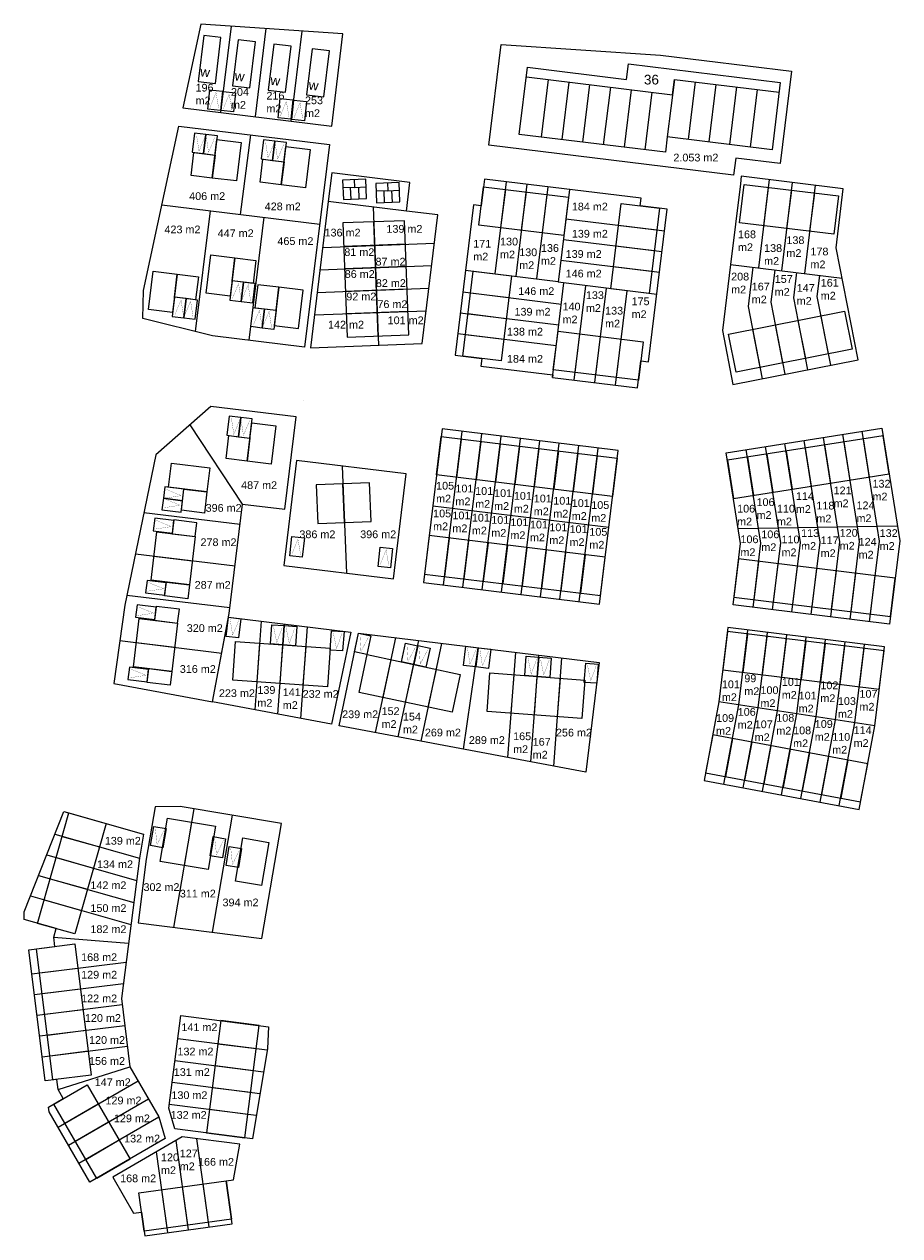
# Model space of a CAD drawing. Header units: metres. Extents: x 205799 to 208906, y 476485 to 477245.
# Tile 9 of 12: x 208230 to 208457, y 476903 to 477217. Entities that reach past the tile are written whole.
import ezdxf
from ezdxf.enums import TextEntityAlignment as Align

# ---------------------------------------------------------------- set-up
doc = ezdxf.new("R2010")
doc.units = ezdxf.units.M
doc.layers.get('0').update_dxf_attribs({"linetype": 'CONTINUOUS'})
for name, color, linetype, lineweight, true_color in [('N-PV-OG-APPARTEMENT-G', 252, 'CONTINUOUS', 0, 0x696969), ('N-PV-OG-KAVEL_KAVELGRENS-G', 7, 'CONTINUOUS', 13, 0xff4000), ('N-PV-OG-KAVEL_TUSSENGRENS-G', 7, 'CONTINUOUS', 13, 0xff4000)]:
    doc.layers.add(name, color=color, linetype=linetype, lineweight=lineweight, true_color=true_color)
for name, color, linetype, lineweight in [('N-PV-OG-KAVEL_BERGING-G', 161, 'CONTINUOUS', 0), ('N-PV-OG-KAVEL_ENTREE-S', 7, 'CONTINUOUS', 0), ('N-PV-OG-KAVEL_OPPERVLAK-T', 7, 'CONTINUOUS', 0), ('N-PV-OG-KAVEL_PARKEERPLAATS-S', 253, 'CONTINUOUS', 0), ('N-PV-OG-WONING-G', 80, 'CONTINUOUS', 13), ('N-PV-OG-WONINGCATEGORIE-T', 7, 'CONTINUOUS', 0)]:
    doc.layers.add(name, color=color, linetype=linetype, lineweight=lineweight)
doc.styles.add('verklaring', font='arial.ttf', dxfattribs={"height": 2.5})

# ---------------------------------------------------------------- blocks, each defined once
blk = doc.blocks.new('pp prive')
at = {"color": 0, "linetype": 'ByBlock', "lineweight": -2, "flags": 128}
blk.add_lwpolyline([(-1.62, 0.5), (1.62, 0.5), (1.62, -4.5), (-1.62, -4.5), (-1.62, 0.5)], close=True, dxfattribs=at)
at = {"color": 0, "linetype": 'ByBlock', "lineweight": -2, "const_width": 0.05, "flags": 128}
blk.add_lwpolyline([(-1.12, -4), (0, 0), (1.13, -4)], dxfattribs=at)
blk = doc.blocks.new('pp prive2')
at = {"color": 0, "linetype": 'ByBlock', "lineweight": -2}
for p, q in [((3, -5), (3, 0)), ((3, 0), (3, -5))]:
    blk.add_line(p, q, dxfattribs=at)
at = {"color": 0, "linetype": 'ByBlock', "lineweight": -2, "flags": 128}
blk.add_lwpolyline([(0, -5), (3, -5), (6, -5), (6, 0), (3, 0), (0, 0), (0, -5)], close=True, dxfattribs=at)
at = {"color": 0, "linetype": 'ByBlock', "lineweight": -2, "const_width": 0.05, "flags": 128}
for points in [[(0.63, -4.5), (1.75, -0.5), (2.88, -4.5)], [(3.13, -4.5), (4.25, -0.5), (5.38, -4.5)]]:
    blk.add_lwpolyline(points, dxfattribs=at)

msp = doc.modelspace()

# ---------------------------------------------------------------- linework, layer by layer
at = {"layer": 'N-PV-OG-APPARTEMENT-G', "flags": 128}
for points in [[(208360.22, 477202.89), (208398.04, 477198.26), (208398.53, 477202.24), (208425.62, 477198.92)], [(208365.88, 477202.2), (208364.06, 477187.31)], [(208371.24, 477201.54), (208369.42, 477186.65)], [(208376.6, 477200.89), (208374.78, 477186)], [(208381.96, 477200.23), (208380.14, 477185.34)], [(208387.32, 477199.57), (208385.5, 477184.68)], [(208398.53, 477202.24), (208396.7, 477187.35)], [(208403.89, 477201.58), (208402.06, 477186.69)], [(208409.25, 477200.93), (208407.42, 477186.04)], [(208414.61, 477200.27), (208412.78, 477185.38)], [(208419.97, 477199.61), (208418.14, 477184.73)], [(208392.68, 477198.92), (208390.86, 477184.03)]]:
    msp.add_lwpolyline(points, dxfattribs=at)
at = {"layer": 'N-PV-OG-KAVEL_BERGING-G'}
for p, q in [((208318.66, 477176.4), (208312.67, 477176.17)), ((208312.67, 477176.17), (208312.86, 477171.17)), ((208315.67, 477176.29), (208315.74, 477174.29)), ((208318.86, 477171.4), (208318.66, 477176.4)), ((208327.27, 477175.55), (208321.27, 477175.32)), ((208321.27, 477175.32), (208321.46, 477170.32)), ((208324.27, 477175.43), (208324.35, 477173.43)), ((208327.46, 477170.55), (208327.27, 477175.55)), ((208315.74, 477174.29), (208312.75, 477174.17)), ((208312.86, 477171.17), (208318.86, 477171.4)), ((208314.86, 477171.25), (208314.74, 477174.25)), ((208315.74, 477174.29), (208318.74, 477174.4)), ((208316.74, 477174.32), (208316.86, 477171.33)), ((208324.35, 477173.43), (208321.35, 477173.32)), ((208323.35, 477173.39), (208323.46, 477170.4)), ((208324.35, 477173.43), (208327.34, 477173.55)), ((208325.35, 477173.47), (208325.46, 477170.47)), ((208321.46, 477170.32), (208327.46, 477170.55))]:
    msp.add_line(p, q, dxfattribs=at)
at = {"layer": 'N-PV-OG-KAVEL_BERGING-G', "flags": 128}
for points in [[(208274.2, 477183.34), (208279.66, 477182.67), (208278.93, 477176.72), (208273.47, 477177.39), (208274.2, 477183.34)], [(208292.06, 477181.58), (208297.52, 477180.91), (208296.79, 477174.95), (208291.33, 477175.62), (208292.06, 477181.58)], [(208289.52, 477149.45), (208284.06, 477150.11), (208284.79, 477156.07), (208290.25, 477155.4), (208289.52, 477149.45)], [(208274.62, 477145.2), (208269.17, 477145.87), (208269.89, 477151.83), (208275.35, 477151.16), (208274.62, 477145.2)], [(208289.98, 477143.16), (208295.44, 477142.49), (208296.17, 477148.45), (208290.71, 477149.11), (208289.98, 477143.16)], [(208283.23, 477110.09), (208288.68, 477109.42), (208287.96, 477103.47), (208282.5, 477104.14), (208283.23, 477110.09)], [(208270.94, 477090.75), (208271.61, 477096.21), (208277.56, 477095.48), (208276.9, 477090.02), (208270.94, 477090.75)], [(208274.53, 477083.95), (208274.97, 477087.52), (208269.02, 477088.25), (208268.58, 477084.68), (208274.53, 477083.95)], [(208273, 477071.44), (208272.57, 477067.87), (208266.61, 477068.6), (208267.05, 477072.17), (208273, 477071.44)], [(208269.97, 477061.55), (208270.41, 477065.12), (208264.45, 477065.85), (208264.02, 477062.28), (208269.97, 477061.55)], [(208268.44, 477049.04), (208268, 477045.47), (208262.05, 477046.2), (208262.48, 477049.77), (208268.44, 477049.04)]]:
    msp.add_lwpolyline(points, close=True, dxfattribs=at)
at = {"layer": 'N-PV-OG-KAVEL_ENTREE-S', "flags": 128}
msp.add_lwpolyline([(208302.65, 477119.07), (208302.65, 477119.07)], dxfattribs=at)
at = {"layer": 'N-PV-OG-KAVEL_KAVELGRENS-G', "flags": 128}
for points in [[(208275.98, 477216.51), (208271.32, 477194.88), (208309.84, 477190.16), (208312.76, 477214.03), (208275.98, 477216.51)], [(208353.73, 477211.27), (208394.96, 477208.5), (208428.81, 477204.36), (208425.89, 477180.49), (208414.4, 477181.89), (208413.86, 477177.43), (208350.53, 477185.18), (208353.73, 477211.27)], [(208260.94, 477140.4), (208261.13, 477147.6), (208270.3, 477190.16), (208309.26, 477185.4), (208302.84, 477132.99), (208279.02, 477135.9), (208260.94, 477140.4)], [(208330.09, 477175.59), (208309.87, 477178.07), (208308.96, 477170.62), (208304.33, 477132.8), (208333.27, 477133.91), (208337.34, 477167.15), (208329.17, 477168.15), (208330.09, 477175.59)], [(208396.66, 477168.65), (208389.71, 477169.5), (208389.96, 477171.49), (208349.36, 477176.46), (208348.51, 477169.51), (208346.53, 477169.75), (208341.8, 477130.84), (208341.8, 477130.84), (208348.71, 477130.01), (208348.47, 477128.02), (208367.03, 477125.75), (208366.95, 477125.14), (208388.99, 477122.44), (208389.84, 477129.39), (208391.83, 477129.14), (208396.66, 477168.65)], [(208413.05, 477154.35), (208410.95, 477137.25), (208413.69, 477123.31), (208446.07, 477129.66), (208440.39, 477158.61), (208442.24, 477173.95), (208415.84, 477177.18), (208415.6, 477175.2), (208413.05, 477154.35)], [(208256.28, 477066.17), (208253.43, 477045.97), (208279.02, 477041.16), (208283.32, 477064.07), (208286.78, 477092.36), (208297.7, 477091.02), (208300.62, 477114.89), (208278.57, 477117.59), (208264.35, 477105.06), (208256.28, 477066.17)], [(208383.98, 477106.23), (208338.44, 477111.8), (208333.57, 477072.02), (208379.11, 477066.45), (208383.98, 477106.23)], [(208454.22, 477061.28), (208413.7, 477066.24), (208413.7, 477066.24), (208415.65, 477082.13), (208411.94, 477105.65), (208452.26, 477112.01), (208456.86, 477082.85), (208454.22, 477061.28)], [(208329.14, 477100.14), (208300.75, 477103.62), (208297.43, 477076.45), (208325.81, 477072.97), (208329.14, 477100.14)], [(208283.13, 477063.08), (208314.78, 477059.21), (208309.78, 477035.38), (208279.02, 477041.16), (208283.13, 477063.08)], [(208311.75, 477035.01), (208316.77, 477058.97), (208379.08, 477051.34), (208375.61, 477023.02), (208311.75, 477035.01)], [(208452.9, 477055.42), (208412.38, 477060.38), (208410.04, 477041.2), (208406.23, 477020.84), (208446.35, 477013.36), (208450.4, 477034.96), (208452.9, 477055.42)], [(208230.27, 476986.89), (208240.55, 477012.8), (208261.13, 477006.96), (208260.07, 477000.71), (208255.43, 476964.39), (208257.63, 476946.77), (208265.14, 476933.8), (208266.78, 476928.16), (208247.29, 476916.88), (208236.72, 476935.13), (208236.57, 476936.33), (208240.38, 476938.53), (208239.03, 476940.85), (208238.7, 476943.49), (208235.73, 476943.12), (208231.49, 476977.05), (208238.21, 476977.89), (208237.91, 476980.27), (208238.54, 476982.5), (208230.29, 476984.85), (208230.27, 476986.89)], [(208270.59, 477014.12), (208264.16, 477014.04), (208261.86, 477000.45), (208259.75, 476984), (208291.77, 476979.91), (208296.82, 477009.68), (208270.59, 477014.12)], [(208267.69, 476936.03), (208270.76, 476960.03), (208293.48, 476957.13), (208293.22, 476951.52), (208289.31, 476928.12), (208269.24, 476930.69), (208267.69, 476936.03)], [(208271.17, 476928.63), (208253.19, 476918.21), (208258.58, 476908.89), (208260.64, 476909.18), (208261.49, 476903.03), (208284.07, 476906.16), (208282.54, 476917.25), (208284.44, 476917.52), (208286.03, 476926.72), (208271.17, 476928.63)]]:
    msp.add_lwpolyline(points, close=True, dxfattribs=at)
at = {"layer": 'N-PV-OG-KAVEL_TUSSENGRENS-G'}
for p, q in [((208329.17, 477168.15), (208308.96, 477170.62)), ((208395.31, 477157.63), (208369.81, 477160.75)), ((208394.66, 477152.27), (208369.15, 477155.39)), ((208413.05, 477154.35), (208441.92, 477150.81)), ((208418.84, 477153.64), (208417.59, 477143.44)), ((208424.5, 477152.95), (208423.47, 477144.59)), ((208430.16, 477152.25), (208429.36, 477145.75)), ((208436.08, 477151.53), (208435.41, 477146.07)), ((208343.77, 477147.23), (208369.28, 477144.11)), ((208372.61, 477124.44), (208375.6, 477148.86)), ((208383.33, 477123.13), (208386.32, 477147.55)), ((208342.46, 477136.51), (208367.96, 477133.39)), ((208338.76, 477071.38), (208343.63, 477111.17)), ((208343.79, 477070.77), (208348.66, 477110.55)), ((208348.81, 477070.16), (208353.68, 477109.94)), ((208353.83, 477069.54), (208358.7, 477109.32)), ((208358.85, 477068.93), (208363.72, 477108.71)), ((208435.66, 477086.28), (208432.1, 477108.83)), ((208440.77, 477086.37), (208437.1, 477109.62)), ((208445.88, 477086.45), (208442.1, 477110.4)), ((208450.98, 477086.54), (208447.1, 477111.19)), ((208363.88, 477068.31), (208368.75, 477108.09)), ((208368.9, 477067.7), (208373.77, 477107.48)), ((208373.92, 477067.08), (208378.79, 477106.86)), ((208420.33, 477086.02), (208417.11, 477106.46)), ((208425.44, 477086.11), (208422.11, 477107.25)), ((208430.55, 477086.19), (208427.11, 477108.04)), ((208336.01, 477091.91), (208381.55, 477086.34)), ((208456.26, 477086.63), (208415.05, 477085.93)), ((208420.93, 477082.22), (208420.33, 477086.02)), ((208426.04, 477082.31), (208425.44, 477086.11)), ((208431.15, 477082.4), (208430.55, 477086.19)), ((208436.26, 477082.49), (208435.66, 477086.28)), ((208441.36, 477082.58), (208440.77, 477086.37)), ((208446.47, 477082.67), (208445.88, 477086.45)), ((208451.58, 477082.75), (208450.98, 477086.54)), ((208418.89, 477065.6), (208420.93, 477082.22)), ((208423.92, 477064.99), (208426.04, 477082.31)), ((208428.94, 477064.37), (208431.15, 477082.4)), ((208433.96, 477063.76), (208436.26, 477082.49)), ((208438.98, 477063.14), (208441.36, 477082.58)), ((208444.01, 477062.53), (208446.47, 477082.67)), ((208449.03, 477061.92), (208451.58, 477082.75)), ((208415.21, 477040.4), (208417.57, 477059.74)), ((208420.22, 477039.63), (208422.6, 477059.13)), ((208425.22, 477038.85), (208427.62, 477058.51)), ((208254.99, 477057.03), (208281.45, 477053.79)), ((208430.22, 477038.08), (208432.64, 477057.9)), ((208435.23, 477037.3), (208437.66, 477057.29)), ((208440.23, 477036.53), (208442.69, 477056.67)), ((208445.23, 477035.76), (208447.71, 477056.06)), ((208450.4, 477034.96), (208410.04, 477041.2)), ((208411.37, 477019.88), (208415.21, 477040.4)), ((208416.34, 477018.96), (208420.22, 477039.63)), ((208421.32, 477018.03), (208425.22, 477038.85)), ((208426.29, 477017.1), (208430.22, 477038.08)), ((208431.26, 477016.17), (208435.23, 477037.3)), ((208436.24, 477015.25), (208440.23, 477036.53)), ((208441.21, 477014.32), (208445.23, 477035.76)), ((208238.21, 477006.92), (208260.07, 477000.71)), ((208236.1, 477001.6), (208259.34, 476994.99)), ((208233.99, 476996.27), (208258.61, 476989.27)), ((208293.14, 476951.02), (208269.98, 476953.98)), ((208239.03, 476940.85), (208257.63, 476946.77)), ((208292.2, 476945.39), (208269.26, 476948.33)), ((208291.26, 476939.77), (208268.54, 476942.67)), ((208290.31, 476934.14), (208267.81, 476937.02))]:
    msp.add_line(p, q, dxfattribs=at)
at = {"layer": 'N-PV-OG-KAVEL_TUSSENGRENS-G', "flags": 128}
for points in [[(208283.81, 477215.98), (208281.08, 477193.68)], [(208292.8, 477215.37), (208290.01, 477192.59)], [(208302.1, 477214.75), (208299.25, 477191.46)], [(208288.87, 477187.89), (208286.18, 477167.3)], [(208355.02, 477175.76), (208352.1, 477151.96)], [(208360.38, 477175.11), (208357.46, 477151.3)], [(208423.09, 477176.3), (208420.29, 477153.46)], [(208429.04, 477175.57), (208426.25, 477152.73)], [(208435, 477174.84), (208432.2, 477152)], [(208365.74, 477174.45), (208362.82, 477150.64)], [(208371.4, 477173.76), (208368.46, 477149.74)], [(208265.91, 477169.78), (208306.73, 477164.78)], [(208274.62, 477137), (208278.44, 477168.25)], [(208320.56, 477169.2), (208321.92, 477133.48)], [(208288.45, 477134.75), (208292.34, 477166.55)], [(208395.97, 477162.99), (208370.46, 477166.11)], [(208307.51, 477158.77), (208336.45, 477159.88)], [(208306.79, 477152.94), (208335.74, 477154.05)], [(208344.46, 477152.89), (208368.48, 477149.95)], [(208366.95, 477125.14), (208369.94, 477149.56)], [(208393.96, 477146.61), (208368.46, 477149.74)], [(208306.08, 477147.11), (208335.02, 477148.22)], [(208377.97, 477123.79), (208380.96, 477148.21)], [(208417.59, 477143.44), (208421.24, 477124.79)], [(208423.47, 477144.59), (208427.13, 477125.95)], [(208429.36, 477145.75), (208433.02, 477127.1)], [(208435.41, 477146.07), (208438.91, 477128.26)], [(208305.37, 477141.28), (208334.31, 477142.39)], [(208343.11, 477141.86), (208368.62, 477138.74)], [(208286.78, 477092.36), (208273.21, 477112.86)], [(208312.58, 477102.17), (208313.63, 477074.46)], [(208261.26, 477090.21), (208286.15, 477087.16)], [(208259.04, 477079.5), (208284.82, 477076.34)], [(208256.83, 477068.82), (208283.5, 477065.56)], [(208290, 477039.1), (208291.64, 477062.04)], [(208295.93, 477037.98), (208297.6, 477061.31)], [(208301.87, 477036.87), (208303.56, 477060.58)], [(208321.18, 477033.24), (208326.42, 477057.78)], [(208327.08, 477032.13), (208332.4, 477057.05)], [(208332.98, 477031.03), (208338.38, 477056.32)], [(208343.92, 477028.97), (208347.79, 477055.17)], [(208355.45, 477026.8), (208357.52, 477053.98)], [(208361.38, 477025.69), (208363.48, 477053.25)], [(208367.31, 477024.58), (208369.44, 477052.52)], [(208274.14, 477013.52), (208268.94, 476982.83)], [(208284.05, 477011.84), (208278.92, 476981.55)], [(208231.88, 476990.95), (208257.88, 476983.56)], [(208237.91, 476980.27), (208257.26, 476978.74)], [(208232.27, 476970.8), (208256.64, 476973.84)], [(208232.94, 476965.44), (208255.93, 476968.31)], [(208233.61, 476960.09), (208255.62, 476962.83)], [(208234.28, 476954.73), (208256.29, 476957.47)], [(208234.95, 476949.37), (208256.96, 476952.11)], [(208239.02, 476931.16), (208259.73, 476943.14)], [(208241.73, 476926.48), (208262.43, 476938.47)], [(208244.43, 476921.81), (208265.14, 476933.8)], [(208272.78, 476904.6), (208269.58, 476927.7)], [(208278.13, 476905.34), (208274.97, 476928.14)], [(208267.43, 476903.86), (208264.53, 476924.78)]]:
    msp.add_lwpolyline(points, dxfattribs=at)
at = {"layer": 'N-PV-OG-WONING-G'}
for p, q in [((208354.78, 477173.78), (208353.56, 477163.85)), ((208360.14, 477173.12), (208358.92, 477163.19)), ((208365.5, 477172.46), (208364.28, 477162.54)), ((208422.84, 477174.31), (208421.63, 477164.38)), ((208428.8, 477173.58), (208427.58, 477163.66)), ((208434.76, 477172.85), (208433.54, 477162.93)), ((208393.98, 477163.24), (208384.06, 477164.45)), ((208393.33, 477157.88), (208383.4, 477159.09)), ((208392.67, 477152.52), (208382.75, 477153.73)), ((208345.75, 477146.99), (208355.68, 477145.78)), ((208345.09, 477141.62), (208355.02, 477140.4)), ((208436.4, 477141.01), (208438.33, 477131.2)), ((208418.74, 477137.55), (208420.66, 477127.74)), ((208424.63, 477138.7), (208426.55, 477128.89)), ((208430.52, 477139.86), (208432.44, 477130.05)), ((208344.44, 477136.27), (208354.37, 477135.06)), ((208372.86, 477126.43), (208374.07, 477136.36)), ((208378.22, 477125.77), (208379.43, 477135.7)), ((208383.58, 477125.12), (208384.79, 477135.04)), ((208343.39, 477109.18), (208342.18, 477099.26)), ((208447.41, 477109.21), (208448.97, 477099.34)), ((208348.41, 477108.57), (208347.2, 477098.64)), ((208353.44, 477107.95), (208352.22, 477098.03)), ((208358.46, 477107.34), (208357.24, 477097.41)), ((208363.48, 477106.72), (208362.27, 477096.8)), ((208368.5, 477106.11), (208367.29, 477096.18)), ((208373.53, 477105.49), (208372.31, 477095.57)), ((208427.42, 477106.06), (208428.97, 477096.19)), ((208432.41, 477106.85), (208433.97, 477096.97)), ((208437.41, 477107.64), (208438.97, 477097.76)), ((208442.41, 477108.43), (208443.97, 477098.55)), ((208378.55, 477104.88), (208377.33, 477094.95)), ((208417.42, 477104.49), (208418.98, 477094.61)), ((208422.42, 477105.28), (208423.98, 477095.4)), ((208312.76, 477097.57), (208305.86, 477097.31)), ((208305.86, 477097.31), (208306.24, 477087.31)), ((208319.65, 477097.83), (208312.76, 477097.57)), ((208313.13, 477087.57), (208312.76, 477097.57)), ((208312.76, 477097.57), (208313.13, 477087.57)), ((208320.03, 477087.83), (208319.65, 477097.83)), ((208306.24, 477087.31), (208313.13, 477087.57)), ((208313.13, 477087.57), (208320.03, 477087.83)), ((208340.25, 477083.54), (208339.04, 477073.62)), ((208345.27, 477082.93), (208344.06, 477073)), ((208350.3, 477082.31), (208349.08, 477072.39)), ((208355.32, 477081.7), (208354.1, 477071.77)), ((208360.34, 477081.08), (208359.13, 477071.16)), ((208365.36, 477080.47), (208364.15, 477070.54)), ((208263.84, 477078.91), (208273.77, 477077.69)), ((208370.39, 477079.85), (208369.17, 477069.93)), ((208375.41, 477079.24), (208374.19, 477069.31)), ((208419.14, 477067.59), (208420.36, 477077.52)), ((208424.16, 477066.97), (208425.38, 477076.9)), ((208429.18, 477066.36), (208430.4, 477076.29)), ((208434.21, 477065.74), (208435.43, 477075.67)), ((208439.23, 477065.13), (208440.45, 477075.06)), ((208444.25, 477064.51), (208445.47, 477074.44)), ((208449.27, 477063.9), (208450.49, 477073.83)), ((208417.45, 477058.73), (208416.24, 477048.8)), ((208259.28, 477056.51), (208269.21, 477055.29)), ((208290.52, 477046.38), (208291.23, 477056.35)), ((208296.5, 477045.95), (208297.21, 477055.93)), ((208302.49, 477045.52), (208303.2, 477055.5)), ((208422.47, 477058.11), (208421.26, 477048.19)), ((208427.5, 477057.5), (208426.28, 477047.57)), ((208432.52, 477056.88), (208431.31, 477046.96)), ((208437.54, 477056.27), (208436.33, 477046.34)), ((208442.56, 477055.65), (208441.35, 477045.73)), ((208447.59, 477055.04), (208446.37, 477045.11)), ((208323.12, 477042.3), (208325.2, 477052.08)), ((208328.98, 477041.05), (208331.07, 477050.83)), ((208334.85, 477039.79), (208336.94, 477049.57)), ((208356.32, 477038.24), (208357.08, 477048.21)), ((208362.3, 477037.78), (208363.06, 477047.75)), ((208368.28, 477037.33), (208369.04, 477047.3)), ((208413.58, 477031.7), (208411.74, 477021.87)), ((208418.56, 477030.77), (208416.71, 477020.94)), ((208423.53, 477029.84), (208421.69, 477020.01)), ((208428.5, 477028.9), (208426.66, 477019.08)), ((208433.48, 477027.97), (208431.63, 477018.14)), ((208438.45, 477027.04), (208436.61, 477017.21)), ((208443.42, 477026.11), (208441.58, 477016.28)), ((208240.13, 477006.38), (208249.75, 477003.64)), ((208284.96, 476994.78), (208286.86, 477005.97)), ((208286.86, 477005.97), (208293.56, 477004.83)), ((208293.56, 477004.83), (208291.67, 476993.65)), ((208238.58, 477000.89), (208248.2, 476998.16)), ((208237.02, 476995.41), (208246.64, 476992.68)), ((208291.67, 476993.65), (208284.96, 476994.78)), ((208235.46, 476989.93), (208245.08, 476987.19)), ((208234.26, 476971.05), (208244.18, 476972.29)), ((208234.93, 476965.69), (208244.85, 476966.93)), ((208235.59, 476960.33), (208245.52, 476961.57)), ((208236.26, 476954.97), (208246.19, 476956.21)), ((208290.32, 476951.38), (208280.4, 476952.65)), ((208236.93, 476949.62), (208246.85, 476950.85)), ((208289.59, 476945.73), (208279.68, 476946.99)), ((208288.87, 476940.07), (208278.95, 476941.34)), ((208240.75, 476932.16), (208249.41, 476937.17)), ((208288.15, 476934.42), (208278.23, 476935.69)), ((208243.46, 476927.49), (208252.11, 476932.5)), ((208246.17, 476922.81), (208254.82, 476927.82)), ((208267.27, 476905.05), (208265.89, 476914.95)), ((208272.62, 476905.79), (208271.24, 476915.69)), ((208277.97, 476906.53), (208276.59, 476916.43))]:
    msp.add_line(p, q, dxfattribs=at)
at = {"layer": 'N-PV-OG-WONING-G', "flags": 128}
for points in [[(208275.26, 477201.68), (208279.73, 477201.14), (208281.18, 477213.05), (208276.72, 477213.59), (208275.26, 477201.68)], [(208284.19, 477200.59), (208288.66, 477200.04), (208290.12, 477211.95), (208285.65, 477212.5), (208284.19, 477200.59)], [(208293.43, 477199.46), (208297.89, 477198.91), (208299.35, 477210.82), (208294.88, 477211.37), (208293.43, 477199.46)], [(208303.35, 477198.24), (208307.82, 477197.7), (208309.28, 477209.61), (208304.81, 477210.15), (208303.35, 477198.24)], [(208360.52, 477205.37), (208386.13, 477202.24), (208386.62, 477206.22), (208425.93, 477201.4), (208423.8, 477184.03), (208396.7, 477187.35), (208396.22, 477183.37), (208358.4, 477188), (208360.52, 477205.37)], [(208280.14, 477186.64), (208286.4, 477185.88), (208285.18, 477175.95), (208278.93, 477176.72), (208280.14, 477186.64)], [(208298.01, 477184.88), (208304.26, 477184.11), (208303.05, 477174.19), (208296.79, 477174.95), (208298.01, 477184.88)], [(208369.94, 477161.84), (208347.9, 477164.54), (208349.12, 477174.47), (208371.15, 477171.77), (208369.94, 477161.84)], [(208439.79, 477162.16), (208415.38, 477165.15), (208416.59, 477175.08), (208441.01, 477172.09), (208439.79, 477162.16)], [(208382.05, 477148.07), (208384.75, 477170.11), (208394.68, 477168.89), (208391.98, 477146.86), (208382.05, 477148.07)], [(208329.83, 477136.11), (208328.7, 477165.68), (208312.71, 477165.08), (208313.84, 477135.5), (208329.83, 477136.11)], [(208283.57, 477146.14), (208277.32, 477146.91), (208278.53, 477156.84), (208284.79, 477156.07), (208283.57, 477146.14)], [(208268.68, 477141.9), (208262.43, 477142.67), (208263.64, 477152.59), (208269.89, 477151.83), (208268.68, 477141.9)], [(208356.37, 477151.43), (208353.67, 477129.4), (208343.75, 477130.61), (208346.45, 477152.65), (208356.37, 477151.43)], [(208294.95, 477138.52), (208301.21, 477137.75), (208302.42, 477147.68), (208296.17, 477148.45), (208294.95, 477138.52)], [(208412.56, 477136.34), (208442.59, 477142.23), (208444.51, 477132.41), (208414.48, 477126.52), (208412.56, 477136.34)], [(208368.41, 477137.05), (208390.45, 477134.35), (208389.23, 477124.42), (208367.2, 477127.12), (208368.41, 477137.05)], [(208289.17, 477113.39), (208295.42, 477112.63), (208294.21, 477102.7), (208287.96, 477103.47), (208289.17, 477113.39)], [(208382.52, 477094.32), (208336.98, 477099.89), (208338.2, 477109.82), (208383.74, 477104.24), (208382.52, 477094.32)], [(208452.58, 477110.03), (208412.25, 477103.67), (208413.81, 477093.79), (208454.13, 477100.15), (208452.58, 477110.03)], [(208267.64, 477096.69), (208268.4, 477102.95), (208278.33, 477101.73), (208277.56, 477095.48), (208267.64, 477096.69)], [(208274.53, 477083.95), (208273, 477071.44), (208263.08, 477072.66), (208264.61, 477085.16), (208274.53, 477083.95)], [(208380.6, 477078.6), (208335.06, 477084.18), (208333.85, 477074.25), (208379.39, 477068.68), (208380.6, 477078.6)], [(208455.68, 477073.19), (208415.16, 477078.15), (208413.95, 477068.23), (208454.46, 477063.26), (208455.68, 477073.19)], [(208269.97, 477061.55), (208268.44, 477049.04), (208258.51, 477050.26), (208260.05, 477062.76), (208269.97, 477061.55)], [(208452.78, 477054.4), (208412.26, 477059.36), (208411.04, 477049.44), (208451.56, 477044.48), (208452.78, 477054.4)], [(208284.95, 477056.8), (208309.48, 477055.05), (208308.77, 477045.08), (208284.23, 477046.83), (208284.95, 477056.8)], [(208319.04, 477053.39), (208343.1, 477048.26), (208341.01, 477038.48), (208316.95, 477043.61), (208319.04, 477053.39)], [(208350.79, 477048.69), (208375.32, 477046.82), (208374.57, 477036.85), (208350.04, 477038.71), (208350.79, 477048.69)], [(208448.56, 477025.14), (208408.44, 477032.66), (208406.6, 477022.84), (208446.72, 477015.32), (208448.56, 477025.14)], [(208251.47, 477009.7), (208243.36, 476981.13), (208233.74, 476983.86), (208241.85, 477012.43), (208251.47, 477009.7)], [(208279.76, 477008.99), (208277.87, 476997.81), (208265.45, 476999.91), (208267.34, 477011.1), (208279.76, 477008.99)], [(208243.4, 476978.54), (208247.63, 476944.6), (208237.71, 476943.36), (208233.48, 476977.3), (208243.4, 476978.54)], [(208281.17, 476958.7), (208277.45, 476929.64), (208287.37, 476928.37), (208291.09, 476957.43), (208281.17, 476958.7)], [(208246.55, 476942.1), (208257.68, 476922.89), (208249.02, 476917.88), (208237.9, 476937.09), (208246.55, 476942.1)], [(208259.95, 476914.13), (208282.54, 476917.26), (208283.91, 476907.35), (208261.32, 476904.22), (208259.95, 476914.13)]]:
    msp.add_lwpolyline(points, close=True, dxfattribs=at)
for points in [[(208321.83, 477135.8), (208320.71, 477165.38)], [(208328.93, 477159.59), (208312.94, 477158.98)], [(208329.15, 477153.8), (208313.16, 477153.18)], [(208329.37, 477148), (208313.39, 477147.39)], [(208329.6, 477142.2), (208313.61, 477141.59)], [(208273.55, 477010.04), (208271.66, 476998.86)]]:
    msp.add_lwpolyline(points, dxfattribs=at)

# ---------------------------------------------------------------- block references
at = {"layer": 'N-PV-OG-KAVEL_PARKEERPLAATS-S'}
for name, p, rotation in [('pp prive', (208279.89, 477198.87), 353.9402522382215), ('pp prive', (208283.32, 477198.45), 353.9402522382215), ('pp prive', (208298.09, 477196.59), 353.9402522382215), ('pp prive', (208301.64, 477196.19), 353.9402522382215), ('pp prive2', (208279.66, 477182.67), 173.0200325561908), ('pp prive2', (208297.52, 477180.91), 173.0200325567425), ('pp prive2', (208284.06, 477150.11), 353.0200956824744), ('pp prive2', (208269.17, 477145.87), 353.0200956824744), ('pp prive2', (208288.68, 477109.42), 173.0200956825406), ('pp prive2', (208271.61, 477096.21), 263.0200956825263), ('pp prive', (208301.1, 477083.3), 353.9402522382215), ('pp prive', (208323.92, 477080.51), 353.9402522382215), ('pp prive', (208284.2, 477058.42), 173.0200956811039), ('pp prive', (208295.63, 477056.54), 175.9099455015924), ('pp prive', (208298.87, 477056.31), 175.9099455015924), ('pp prive', (208311.1, 477054.97), 175.9099455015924), ('pp prive', (208317.42, 477054.23), 167.9489989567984), ('pp prive', (208329.59, 477051.65), 167.9489989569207), ('pp prive', (208332.76, 477050.98), 167.9489989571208), ('pp prive', (208345.63, 477050.9), 173.0200956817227), ('pp prive', (208348.85, 477050.5), 173.0200956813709), ('pp prive', (208361.48, 477048.37), 175.6485833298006), ('pp prive', (208364.72, 477048.13), 175.6485833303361), ('pp prive', (208376.87, 477046.6), 175.648583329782), ('pp prive', (208264.65, 477004.21), 170.3812653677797), ('pp prive', (208280.03, 477001.6), 170.3812653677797), ('pp prive', (208284.17, 476999.08), 170.3812653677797)]:
    msp.add_blockref(name, p, dxfattribs=dict(at, rotation=rotation))
at = {"layer": 'N-PV-OG-KAVEL_PARKEERPLAATS-S', "extrusion": (0, 0, -1)}
for name, p, rotation in [('pp prive2', (-208295.44, 477142.49), 6.981131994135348), ('pp prive', (-208268.3, 477086.52), 96.9797398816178), ('pp prive', (-208266.33, 477070.44), 96.9797398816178), ('pp prive', (-208263.74, 477064.12), 96.9797398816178), ('pp prive', (-208261.77, 477048.04), 96.9797398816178)]:
    msp.add_blockref(name, p, dxfattribs=dict(at, rotation=rotation))

# ---------------------------------------------------------------- texts
at = {"layer": 'N-PV-OG-KAVEL_OPPERVLAK-T', "color": 7, "style": 'verklaring'}
for s, p in [('2.053 m2', (208398.27, 477183.01)), ('406 m2', (208272.96, 477173.03)), ('428 m2', (208292.5, 477170.37)), ('184 m2', (208371.99, 477170.32)), ('423 m2', (208266.56, 477164.41)), ('447 m2', (208280.33, 477163.43)), ('136 m2', (208307.99, 477163.59)), ('139 m2', (208324.01, 477164.55)), ('139 m2', (208371.99, 477163.3)), ('465 m2', (208295.79, 477161.39)), ('81 m2', (208313.11, 477158.54)), ('87 m2', (208321.18, 477156.08)), ('139 m2', (208370.39, 477158.06)), ('86 m2', (208313.21, 477152.88)), ('146 m2', (208370.39, 477152.99)), ('82 m2', (208321.27, 477150.53)), ('92 m2', (208313.62, 477147.05)), ('146 m2', (208358.13, 477148.45)), ('76 m2', (208321.68, 477145.07)), ('139 m2', (208357.15, 477143.12)), ('101 m2', (208324.32, 477140.9)), ('142 m2', (208308.89, 477139.78)), ('138 m2', (208355.2, 477137.96)), ('184 m2', (208355.2, 477130.94)), ('487 m2', (208286.4, 477098.25)), ('396 m2', (208277.21, 477092.36)), ('386 m2', (208301.48, 477085.53)), ('396 m2', (208317.22, 477085.53)), ('278 m2', (208275.89, 477083.48)), ('287 m2', (208274.38, 477072.46)), ('320 m2', (208272.33, 477061.26)), ('316 m2', (208270.53, 477050.68)), ('223 m2', (208280.65, 477044.43)), ('232 m2', (208302.33, 477044.23)), ('239 m2', (208312.55, 477038.96)), ('269 m2', (208333.96, 477034.24)), ('256 m2', (208367.88, 477034.22)), ('289 m2', (208345.34, 477032.29)), ('139 m2', (208251.13, 477006.23)), ('134 m2', (208249.11, 477000.16)), ('142 m2', (208247.4, 476994.72)), ('302 m2', (208261.13, 476994.25)), ('311 m2', (208270.53, 476992.57)), ('394 m2', (208281.59, 476990.28)), ('150 m2', (208247.4, 476988.81)), ('182 m2', (208247.4, 476983.36)), ('168 m2', (208245, 476976.11)), ('129 m2', (208245, 476971.58)), ('122 m2', (208245, 476965.45)), ('120 m2', (208245.98, 476960.38)), ('141 m2', (208270.95, 476957.99)), ('120 m2', (208247.04, 476954.69)), ('156 m2', (208247.04, 476949.26)), ('132 m2', (208269.93, 476951.71)), ('131 m2', (208268.97, 476946.38)), ('147 m2', (208248.51, 476943.76)), ('130 m2', (208268.36, 476940.41)), ('129 m2', (208251.3, 476939.04)), ('129 m2', (208253.48, 476934.41)), ('132 m2', (208268.16, 476935.3)), ('132 m2', (208256.12, 476929.18)), ('166 m2', (208275.24, 476923.16)), ('168 m2', (208255.09, 476918.89))]:
    msp.add_text(s, height=2, dxfattribs=at).set_placement(p, align=Align.TOP_LEFT)
at = {"layer": 'N-PV-OG-KAVEL_OPPERVLAK-T', "color": 7, "char_height": 2, "attachment_point": 1, "style": 'verklaring'}
for s, insert in [('196\\Pm2', (208274.61, 477201.09)), ('204\\Pm2', (208283.77, 477199.99)), ('216\\Pm2', (208292.95, 477199.02)), ('253\\Pm2', (208302.93, 477197.82)), ('168\\Pm2', (208414.99, 477163.14)), ('171\\Pm2', (208346.47, 477160.72)), ('130\\Pm2', (208353.41, 477161.27)), ('136\\Pm2', (208363.99, 477159.61)), ('138\\Pm2', (208421.75, 477159.59)), ('138\\Pm2', (208427.52, 477161.63)), ('130\\Pm2', (208358.37, 477158.5)), ('178\\Pm2', (208433.74, 477158.7)), ('208\\Pm2', (208413.22, 477152.21)), ('167\\Pm2', (208418.55, 477149.63)), ('157\\Pm2', (208424.5, 477151.59)), ('161\\Pm2', (208436.41, 477150.61)), ('133\\Pm2', (208375.63, 477147.41)), ('147\\Pm2', (208430.19, 477149.27)), ('140\\Pm2', (208369.58, 477144.45)), ('133\\Pm2', (208380.6, 477143.39)), ('175\\Pm2', (208387.45, 477145.81)), ('105\\Pm2', (208336.86, 477098.1)), ('101\\Pm2', (208341.86, 477097.38)), ('101\\Pm2', (208346.97, 477096.73)), ('101\\Pm2', (208351.87, 477096.18)), ('121\\Pm2', (208439.73, 477096.88)), ('132\\Pm2', (208449.8, 477098.63)), ('101\\Pm2', (208356.98, 477095.49)), ('101\\Pm2', (208362.14, 477094.79)), ('101\\Pm2', (208367.19, 477094.21)), ('101\\Pm2', (208371.97, 477093.6)), ('105\\Pm2', (208377.02, 477093.1)), ('106\\Pm2', (208419.79, 477093.85)), ('114\\Pm2', (208429.97, 477095.41)), ('118\\Pm2', (208435.28, 477092.95)), ('124\\Pm2', (208445.66, 477093.02)), ('105\\Pm2', (208336.09, 477090.93)), ('101\\Pm2', (208341.08, 477090.41)), ('101\\Pm2', (208346.12, 477089.83)), ('106\\Pm2', (208414.77, 477092.17)), ('110\\Pm2', (208425.07, 477092.17)), ('101\\Pm2', (208351.14, 477089.24)), ('101\\Pm2', (208356.1, 477088.64)), ('101\\Pm2', (208361.15, 477088.05)), ('101\\Pm2', (208366.17, 477087.33)), ('101\\Pm2', (208371.39, 477086.84)), ('105\\Pm2', (208376.52, 477086.16)), ('106\\Pm2', (208415.63, 477084.24)), ('106\\Pm2', (208421.03, 477085.52)), ('110\\Pm2', (208426.25, 477084.2)), ('113\\Pm2', (208431.33, 477085.85)), ('117\\Pm2', (208436.38, 477083.98)), ('120\\Pm2', (208441.31, 477085.9)), ('124\\Pm2', (208446.21, 477083.6)), ('132\\Pm2', (208451.66, 477085.84)), ('101\\Pm2', (208410.82, 477046.72)), ('99\\Pm2', (208416.63, 477048.26)), ('101\\Pm2', (208426.33, 477047.32)), ('102\\Pm2', (208436.31, 477046.45)), ('139\\Pm2', (208290.61, 477045.25)), ('141\\Pm2', (208297.18, 477044.68)), ('100\\Pm2', (208420.81, 477045.18)), ('101\\Pm2', (208430.69, 477043.79)), ('107\\Pm2', (208446.42, 477044.25)), ('152\\Pm2', (208322.74, 477039.77)), ('103\\Pm2', (208440.85, 477042.38)), ('154\\Pm2', (208328.27, 477038.35)), ('109\\Pm2', (208409.32, 477038)), ('106\\Pm2', (208414.92, 477039.58)), ('108\\Pm2', (208424.9, 477038.04)), ('107\\Pm2', (208419.32, 477036.37)), ('108\\Pm2', (208429.26, 477034.79)), ('109\\Pm2', (208434.86, 477036.46)), ('114\\Pm2', (208444.91, 477034.85)), ('165\\Pm2', (208356.8, 477033.27)), ('167\\Pm2', (208361.86, 477031.84)), ('110\\Pm2', (208439.37, 477033.11)), ('120\\Pm2', (208265.66, 476924.33)), ('127\\Pm2', (208270.52, 476925.34))]:
    msp.add_mtext(s, dxfattribs=dict(at, insert=insert))
at = {"layer": 'N-PV-OG-WONINGCATEGORIE-T', "style": 'verklaring'}
msp.add_text('36', height=2.5, dxfattribs=at).set_placement((208390.65, 477203.42), align=Align.TOP_LEFT)
at = {"layer": 'N-PV-OG-WONINGCATEGORIE-T', "char_height": 2.5, "attachment_point": 1, "rotation": 353.0201, "line_spacing_factor": 0.72, "style": 'verklaring'}
for insert in [(208275.99, 477205.55), (208284.93, 477204.46), (208294.16, 477203.33), (208304.08, 477202.11)]:
    msp.add_mtext('w', dxfattribs=dict(at, insert=insert))

doc.saveas('drawing.dxf')
